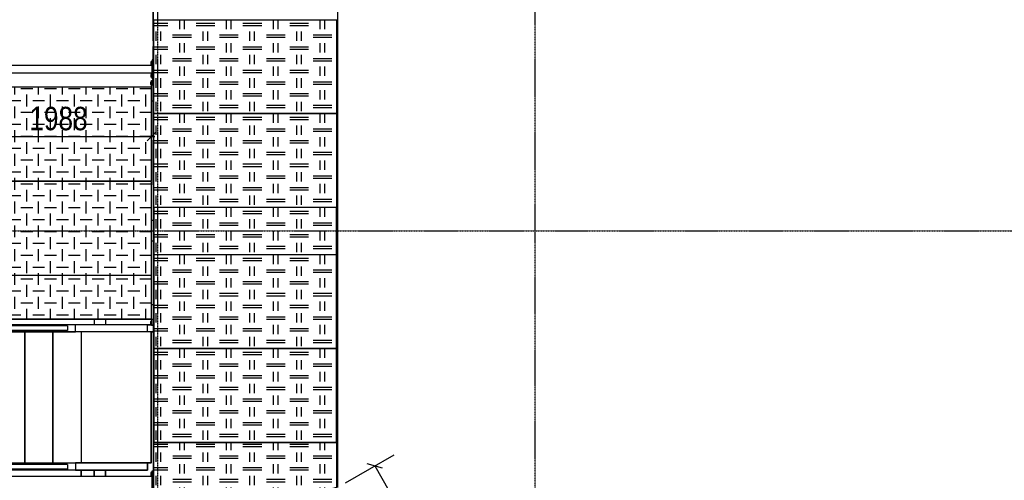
# Model space of a CAD drawing. Header units: millimetres. Extents: x 30 to 60678, y -866 to 36935.
# Tile 7 of 26: x 11799 to 22307, y 16775 to 21689. Entities that reach past the tile are written whole.
import ezdxf

# ---------------------------------------------------------------- set-up
doc = ezdxf.new("R2010")
doc.units = ezdxf.units.MM
doc.linetypes.add('DXK_LINE_DOT3', pattern=[5.9187, 2.979, -0.9799, 0.9799, -0.9799])
doc.styles.add('TXTdo10', font='arial.ttf', dxfattribs={"width": 0.8, "height": 250})
doc.dimstyles.new('R1DO10', dxfattribs={"dimscale": 10, "dimtxt": 25, "dimasz": 9.333333, "dimexe": 4.666667, "dimexo": 30, "dimgap": 0.09, "dimtad": 0, "dimdec": 0, "dimdsep": 46, "dimtxsty": 'TXTdo10', "dimblk1": 'OBLIQUE', "dimblk2": 'OBLIQUE', "dimsah": 1, "dimcen": 0, "dimdle": 3.333333, "dimclrt": 30, "dimadec": 1, "dimazin": 0, "dimtfac": 1, "dimtdec": 1, "dimtofl": 0, "dimtmove": 1, "dimatfit": 3, "dimfxl": 15, "dimtvp": 0.75, "dimtolj": 1, "dimtzin": 0, "dimarcsym": 1})

# ---------------------------------------------------------------- blocks, each defined once
blk = doc.blocks.new('Part-1361 - 1314')
at = {"color": 7}
for p, q in [((14409, 18180), (14409, 18182)), ((14409, 17179), (14409, 17180)), ((14409, 16489), (14409, 16491)), ((14409, 15692), (14409, 15695))]:
    blk.add_line(p, q, dxfattribs=at)
blk = doc.blocks.new('Part-1364 - 1314')
at = {"color": 7}
for p, q in [((14329, 18180), (14329, 18182)), ((14389, 18180), (14389, 18182)), ((14329, 17179), (14329, 17180)), ((14389, 17179), (14389, 17180)), ((14389, 16485), (14389, 16486)), ((14389, 15680), (14389, 15683)), ((14329, 15646), (14329, 15649))]:
    blk.add_line(p, q, dxfattribs=at)
blk = doc.blocks.new('GridLine-2591 - 1314')
at = {"color": 6, "linetype": 'DXK_LINE_DOT3'}
blk.add_line((13274, 2435), (13274, 36435), dxfattribs=at)
blk = doc.blocks.new('Part-1741 - 1314')
at = {"color": 7}
blk.add_line((13164, 18435), (13224, 18435), dxfattribs=at)
blk = doc.blocks.new('Part-1896 - 1314')
at = {"color": 7}
for p, q in [((9154, 16960), (12394, 16960)), ((12394, 16960), (12394, 16885)), ((9154, 16885), (12394, 16885))]:
    blk.add_line(p, q, dxfattribs=at)
blk = doc.blocks.new('Part-1897 - 1314')
at = {"color": 7}
for p, q in [((12394, 18435), (9094, 18435)), ((9094, 18360), (9094, 18435)), ((12394, 18360), (12394, 18435)), ((9154, 18360), (12394, 18360))]:
    blk.add_line(p, q, dxfattribs=at)
blk = doc.blocks.new('GridLine-2592 - 1314')
at = {"color": 6, "linetype": 'DXK_LINE_DOT3'}
blk.add_line((17299, 2435), (17299, 36435), dxfattribs=at)
blk = doc.blocks.new('GridLine-2601 - 1314')
at = {"color": 6, "linetype": 'DXK_LINE_DOT3'}
blk.add_line((8274, 19435), (43899, 19435), dxfattribs=at)
blk = doc.blocks.new('Part-13209 - 1314')
h = blk.add_hatch()
h.set_pattern_fill('', color=136, style=0, pattern_type=0)
h.set_pattern_definition([(90, (15306.5, 16722.5), (-500, 3e-14), [100, -150]), (90, (15556.5, 16847.5), (-500, 3e-14), [100, -150]), (0, (15181.5, 16910), (0, 250), [200, -300]), (0, (15431.5, 16785), (0, 250), [200, -300]), (0, (15181.5, 16885), (0, 250), [200, -300]), (90, (15506.5, 16847.5), (-500, 3e-14), [100, -150]), (90, (15256.5, 16722.5), (-500, 3e-14), [100, -150]), (0, (15431.5, 16760), (0, 250), [200, -300])])
h.paths.add_polyline_path([(13231, 16176), (15181, 16698), (15181, 17179), (13230, 17178)])
at = {"color": 7}
for p, q in [((13230, 17178), (15181, 17179)), ((13231, 16176), (13230, 17178)), ((15181, 17179), (15181, 16698)), ((15181, 16698), (13231, 16176))]:
    blk.add_line(p, q, dxfattribs=at)
blk = doc.blocks.new('Part-13099 - 1314')
at = {"color": 7}
for p, q in [((13164, 18435), (12394, 18435)), ((12394, 18360), (12394, 18435)), ((13164, 18360), (13164, 18435)), ((12454, 18360), (12394, 18360))]:
    blk.add_line(p, q, dxfattribs=at)
blk = doc.blocks.new('Part-12006 - 1314')
at = {"color": 7}
for p, q in [((13324, 19182), (13324, 19185)), ((13324, 18180), (13324, 18182)), ((13324, 17178), (13324, 17180))]:
    blk.add_line(p, q, dxfattribs=at)
blk = doc.blocks.new('Part-12017 - 1314')
at = {"color": 7}
for p, q in [((13224, 22385), (13224, 22385)), ((13224, 21465), (13224, 22385)), ((13324, 21689), (13324, 21691)), ((13224, 20465), (13224, 21405)), ((13324, 20687), (13324, 20689)), ((13224, 19926), (13224, 20405)), ((13324, 19685), (13324, 19687))]:
    blk.add_line(p, q, dxfattribs=at)
blk = doc.blocks.new('Part-12890 - 1314')
at = {"color": 7}
for p, q in [((15131, 21689), (15131, 21690)), ((15131, 20687), (15131, 20689)), ((15131, 19685), (15131, 19687)), ((15131, 19182), (15131, 19185)), ((15131, 18180), (15131, 18182)), ((15131, 17179), (15131, 17180))]:
    blk.add_line(p, q, dxfattribs=at)
blk = doc.blocks.new('Part-13097 - 1314')
at = {"color": 7}
blk.add_line((12154, 16960), (12154, 18360), dxfattribs=at)
blk = doc.blocks.new('Part-13212 - 1314')
h = blk.add_hatch()
h.set_pattern_fill('', color=136, style=0, pattern_type=0)
h.set_pattern_definition([(90, (15306.4, 19207.1), (-500, 3e-14), [100, -150]), (90, (15556.4, 19332.1), (-500, 3e-14), [100, -150]), (0, (15181.4, 19394.62), (0, 250), [200, -300]), (0, (15431.4, 19269.62), (0, 250), [200, -300]), (0, (15181.4, 19369.62), (0, 250), [200, -300]), (90, (15506.4, 19332.1), (-500, 3e-14), [100, -150]), (90, (15256.4, 19207.1), (-500, 3e-14), [100, -150]), (0, (15431.4, 19244.62), (0, 250), [200, -300])])
h.paths.add_polyline_path([(15181, 18182), (15181, 19182), (13230, 19182), (13230, 18182)])
at = {"color": 7}
for p, q in [((13230, 19182), (13230, 18182)), ((15181, 19182), (13230, 19182)), ((15181, 18182), (15181, 19182)), ((13230, 18182), (15181, 18182))]:
    blk.add_line(p, q, dxfattribs=at)
blk = doc.blocks.new('Part-12921 - 1314')
at = {"color": 7}
for p, q in [((13224, 22697), (13224, 16172)), ((13230, 21689), (13230, 21691)), ((13284, 21689), (13284, 21691)), ((13230, 20687), (13230, 20689)), ((13284, 20687), (13284, 20689)), ((13230, 19685), (13230, 19687)), ((13284, 19685), (13284, 19687)), ((13230, 19182), (13230, 19185)), ((13284, 19182), (13284, 19185)), ((13230, 16174), (13230, 18182)), ((13284, 18180), (13284, 18182)), ((13284, 17178), (13284, 17180))]:
    blk.add_line(p, q, dxfattribs=at)
blk = doc.blocks.new('Part-12866 - 1314')
at = {"color": 7}
for p, q in [((15190, 22170), (15190, 16699)), ((15115, 21689), (15115, 21690)), ((15181, 21689), (15181, 21690)), ((15115, 20687), (15115, 20689)), ((15181, 20687), (15181, 20689)), ((15115, 19685), (15115, 19687)), ((15181, 19685), (15181, 19687)), ((15115, 19182), (15115, 19185)), ((15181, 19182), (15181, 19185)), ((15115, 18180), (15115, 18182)), ((15181, 18180), (15181, 18182)), ((15115, 17179), (15115, 17180)), ((15181, 17179), (15181, 17180))]:
    blk.add_line(p, q, dxfattribs=at)
blk = doc.blocks.new('Part-12982 - 1314')
at = {"color": 7}
for p, q in [((13224, 20465), (13224, 20465)), ((13224, 20465), (13224, 20405)), ((13224, 20405), (13224, 20405))]:
    blk.add_line(p, q, dxfattribs=at)
blk = doc.blocks.new('Part-12983 - 1314')
at = {"color": 7}
for p, q in [((13224, 21465), (13224, 21465)), ((13224, 21465), (13224, 21405)), ((13224, 21405), (13224, 21405))]:
    blk.add_line(p, q, dxfattribs=at)
blk = doc.blocks.new('Part-13096 - 1314')
at = {"color": 7}
blk.add_line((11854, 16960), (11854, 18360), dxfattribs=at)
blk = doc.blocks.new('Part-13098 - 1314')
at = {"color": 7}
for p, q in [((12394, 16960), (12394, 16885)), ((12394, 16960), (12454, 16960)), ((13164, 16885), (13164, 16960)), ((12394, 16885), (13164, 16885))]:
    blk.add_line(p, q, dxfattribs=at)
blk = doc.blocks.new('Part-13154 - 1314')
at = {"color": 7}
for p, q in [((13204, 18360), (12454, 18360)), ((12454, 18360), (12454, 16960)), ((13204, 16960), (13204, 18360)), ((12454, 16960), (13204, 16960))]:
    blk.add_line(p, q, dxfattribs=at)
blk = doc.blocks.new('Part-13210 - 1314')
h = blk.add_hatch()
h.set_pattern_fill('', color=136, style=0, pattern_type=0)
h.set_pattern_definition([(90, (15306.36, 19709.53), (-500, 3e-14), [100, -150]), (90, (15556.36, 19834.53), (-500, 3e-14), [100, -150]), (0, (15181.36, 19897.03), (0, 250), [200, -300]), (0, (15431.36, 19772.03), (0, 250), [200, -300]), (0, (15181.36, 19872.03), (0, 250), [200, -300]), (90, (15506.36, 19834.53), (-500, 3e-14), [100, -150]), (90, (15256.36, 19709.53), (-500, 3e-14), [100, -150]), (0, (15431.36, 19747.03), (0, 250), [200, -300])])
h.paths.add_polyline_path([(15181, 19185), (15181, 19685), (13230, 19685), (13230, 19185)])
at = {"color": 7}
for p, q in [((13230, 19685), (13230, 19185)), ((15181, 19685), (13230, 19685)), ((15181, 19185), (15181, 19685)), ((13230, 19185), (15181, 19185))]:
    blk.add_line(p, q, dxfattribs=at)
blk = doc.blocks.new('Part-13211 - 1314')
h = blk.add_hatch()
h.set_pattern_fill('', color=136, style=0, pattern_type=0)
h.set_pattern_definition([(90, (15306.4, 18205.24), (-500, 3e-14), [100, -150]), (90, (15556.4, 18330.24), (-500, 3e-14), [100, -150]), (0, (15181.4, 18392.74), (0, 250), [200, -300]), (0, (15431.4, 18267.74), (0, 250), [200, -300]), (0, (15181.4, 18367.74), (0, 250), [200, -300]), (90, (15506.4, 18330.24), (-500, 3e-14), [100, -150]), (90, (15256.4, 18205.24), (-500, 3e-14), [100, -150]), (0, (15431.4, 18242.74), (0, 250), [200, -300])])
h.paths.add_polyline_path([(15181, 17180), (15181, 18180), (13230, 18180), (13230, 17180)])
at = {"color": 7}
for p, q in [((13230, 18180), (13230, 17180)), ((15181, 18180), (13230, 18180)), ((15181, 17180), (15181, 18180)), ((13230, 17180), (15181, 17180))]:
    blk.add_line(p, q, dxfattribs=at)
blk = doc.blocks.new('Part-13213 - 1314')
h = blk.add_hatch()
h.set_pattern_fill('', color=136, style=0, pattern_type=0)
h.set_pattern_definition([(90, (15306.4, 20713.9), (-500, 3e-14), [100, -150]), (90, (15556.4, 20838.9), (-500, 3e-14), [100, -150]), (0, (15181.4, 20901.42), (0, 250), [200, -300]), (0, (15431.4, 20776.42), (0, 250), [200, -300]), (0, (15181.4, 20876.42), (0, 250), [200, -300]), (90, (15506.4, 20838.9), (-500, 3e-14), [100, -150]), (90, (15256.4, 20713.9), (-500, 3e-14), [100, -150]), (0, (15431.4, 20751.42), (0, 250), [200, -300])])
h.paths.add_polyline_path([(13230, 20689), (15181, 20689), (15181, 21689), (13230, 21689)])
at = {"color": 7}
for p, q in [((13230, 20689), (13230, 21689)), ((13230, 21689), (15181, 21689)), ((15181, 21689), (15181, 20689)), ((15181, 20689), (13230, 20689))]:
    blk.add_line(p, q, dxfattribs=at)
blk = doc.blocks.new('Part-21052 - 1314')
at = {"color": 7}
blk.add_line((15190, 22170), (15190, 16699), dxfattribs=at)
blk = doc.blocks.new('StraightDimension-25705 - 1314')
at = {"color": 174}
for p, q in [((15277, 16749), (15795, 17048)), ((15670, 16906), (15506, 16950)), ((15588, 16928), (18323, 12190))]:
    blk.add_line(p, q, dxfattribs=at)
blk = doc.blocks.new('zw$18')
at = {"color": 7}
for p, q in [((-4088, 13765), (-6985, 13765)), ((-4091, 13807), (-4101, 13807)), ((-4101, 13807), (-4101, 13795)), ((-4091, 13795), (-4101, 13795)), ((-4101, 13795), (-4101, 13783)), ((-4091, 13789), (-4101, 13789)), ((-4101, 13789), (-4101, 13782)), ((-4091, 13783), (-4101, 13783)), ((-4091, 13782), (-4101, 13782)), ((-4101, 13782), (-4101, 13768)), ((-4091, 13768), (-4101, 13768)), ((-4101, 13768), (-4101, 13765)), ((-4091, 13820), (-4091, 13817)), ((-4088, 13820), (-4091, 13820)), ((-4091, 13817), (-4091, 13808)), ((-4091, 13808), (-4091, 13795)), ((-4091, 13800), (-4091, 13797)), ((-4088, 13800), (-4091, 13800)), ((-4091, 13797), (-4091, 13788)), ((-4091, 13795), (-4091, 13783)), ((-4091, 13788), (-4091, 13775)), ((-4091, 13783), (-4091, 13774)), ((-4091, 13775), (-4091, 13765)), ((-4091, 13774), (-4091, 13770)), ((-4088, 13770), (-4091, 13770)), ((-4088, 13825), (-4088, 13765)), ((-4076, 13825), (-4088, 13825)), ((-4088, 13685), (-4088, 13765)), ((-4088, 13685), (-6985, 13685)), ((-4088, 13685), (-6985, 13685)), ((-4088, 13685), (-6037, 13685)), ((-4091, 13669), (-4101, 13669)), ((-4101, 13669), (-4101, 13662)), ((-4091, 13667), (-4101, 13667)), ((-4101, 13667), (-4101, 13655)), ((-4091, 13662), (-4101, 13662)), ((-4101, 13662), (-4101, 13648)), ((-4091, 13680), (-4091, 13677)), ((-4088, 13680), (-4091, 13680)), ((-4091, 13680), (-4091, 13677)), ((-4088, 13680), (-4091, 13680)), ((-4091, 13677), (-4091, 13668)), ((-4091, 13677), (-4091, 13668)), ((-4091, 13668), (-4091, 13655)), ((-4091, 13668), (-4091, 13655)), ((-4088, 13685), (-4088, 13625)), ((-4095, 13588), (-4105, 13588)), ((-4105, 13588), (-4105, 13576)), ((-4095, 13588), (-4105, 13588)), ((-4105, 13588), (-4105, 13576)), ((-4095, 13576), (-4105, 13576)), ((-4105, 13576), (-4105, 13564)), ((-4095, 13576), (-4105, 13576)), ((-4105, 13576), (-4105, 13564)), ((-4095, 13564), (-4105, 13564)), ((-4095, 13564), (-4105, 13564)), ((-4091, 13655), (-4101, 13655)), ((-4101, 13655), (-4101, 13643)), ((-4091, 13648), (-4101, 13648)), ((-4101, 13648), (-4101, 13641)), ((-4091, 13643), (-4101, 13643)), ((-4091, 13641), (-4101, 13641)), ((-4095, 13601), (-4095, 13598)), ((-4092, 13601), (-4095, 13601)), ((-4095, 13601), (-4095, 13598)), ((-4092, 13601), (-4095, 13601)), ((-4095, 13598), (-4095, 13589)), ((-4095, 13598), (-4095, 13589)), ((-4095, 13589), (-4095, 13576)), ((-4095, 13589), (-4095, 13576)), ((-4095, 13576), (-4095, 13564)), ((-4095, 13576), (-4095, 13564)), ((-4095, 13564), (-4095, 13555)), ((-4095, 13564), (-4095, 13555)), ((-4092, 13606), (-4092, 13606)), ((-4092, 13606), (-4076, 13606)), ((-4092, 13535), (-4092, 13606)), ((-4092, 13606), (-4076, 13606)), ((-4091, 13655), (-4091, 13643)), ((-4091, 13655), (-4091, 13643)), ((-4091, 13643), (-4091, 13633)), ((-4091, 13643), (-4091, 13634)), ((-4091, 13634), (-4091, 13630)), ((-4091, 13633), (-4091, 13630)), ((-4088, 13630), (-4091, 13630)), ((-4088, 13630), (-4091, 13630)), ((-4076, 13625), (-4088, 13625)), ((-4076, 13625), (-4088, 13625)), ((-4088, 13625), (-4088, 13625)), ((-4088, 13625), (-4076, 13625)), ((-4076, 13625), (-4088, 13625)), ((-4092, 13535), (-6080, 13535)), ((-4095, 13555), (-4095, 13551)), ((-4095, 13555), (-4095, 13551)), ((-4092, 13551), (-4095, 13551)), ((-4092, 13551), (-4095, 13551)), ((-4092, 12535), (-4092, 13535)), ((-4092, 13535), (-4092, 13535)), ((-4092, 13535), (-4092, 13535)), ((-4092, 13455), (-4092, 13455)), ((-4076, 13386), (-4092, 13386)), ((-4076, 13386), (-4092, 13386)), ((-6080, 12535), (-4092, 12535)), ((-4092, 12530), (-6080, 12530)), ((-5192, 12535), (-5192, 12530)), ((-5142, 12535), (-5142, 12530)), ((-4692, 12535), (-4692, 12530)), ((-4642, 12535), (-4642, 12530)), ((-4192, 12535), (-4192, 12530)), ((-4142, 12535), (-4142, 12530)), ((-4092, 12535), (-4092, 12535)), ((-4092, 11530), (-4092, 12530)), ((-4092, 12530), (-4092, 12530)), ((-4076, 12111), (-4092, 12111)), ((-4076, 12111), (-4092, 12111)), ((-4092, 12040), (-4092, 12040)), ((-4092, 11960), (-4092, 11960)), ((-4076, 11891), (-4092, 11891)), ((-4076, 11891), (-4092, 11891)), ((-6080, 11530), (-4092, 11530)), ((-4092, 11525), (-6080, 11525)), ((-5423, 11530), (-5420, 11525)), ((-5377, 11530), (-5374, 11525)), ((-5192, 11530), (-5192, 11525)), ((-5142, 11530), (-5142, 11525)), ((-4951, 11530), (-4953, 11525)), ((-4905, 11530), (-4908, 11525)), ((-4692, 11530), (-4692, 11525)), ((-4642, 11530), (-4642, 11525)), ((-4429, 11530), (-4426, 11525)), ((-4383, 11530), (-4380, 11525)), ((-4192, 11530), (-4192, 11525)), ((-4142, 11530), (-4142, 11525)), ((-4092, 11530), (-4092, 11530)), ((-4092, 11060), (-4092, 11525)), ((-4092, 11525), (-4092, 11525)), ((-4076, 11211), (-4092, 11211)), ((-4705, 11060), (-8240, 11060)), ((-8240, 11060), (-4705, 11060)), ((-4172, 11060), (-7504, 11060)), ((-6080, 11060), (-4092, 11060)), ((-4705, 11060), (-4705, 11000)), ((-4092, 11060), (-4585, 11060)), ((-4092, 11060), (-4585, 11060)), ((-4585, 11060), (-4585, 11000)), ((-4172, 11060), (-4172, 11060)), ((-4172, 11060), (-4092, 11060)), ((-4172, 11060), (-4172, 11060)), ((-4092, 11060), (-4172, 11060)), ((-4172, 11060), (-4172, 11060)), ((-4172, 11060), (-4172, 11060)), ((-4095, 11033), (-4105, 11033)), ((-4105, 11033), (-4105, 11021)), ((-4095, 11046), (-4095, 11043)), ((-4092, 11046), (-4095, 11046)), ((-4095, 11043), (-4095, 11034)), ((-4095, 11034), (-4095, 11021)), ((-4092, 11060), (-4092, 10991)), ((-4092, 11060), (-4092, 11060)), ((-4092, 11060), (-4092, 11060)), ((-4990, 10990), (-7045, 10990)), ((-4990, 10940), (-7045, 10940)), ((-5381, 11000), (-6124, 11000)), ((-5381, 11000), (-5381, 10990)), ((-5229, 11000), (-5381, 11000)), ((-5381, 10940), (-5381, 10930)), ((-5229, 10930), (-5381, 10930)), ((-5280, 10940), (-5330, 10940)), ((-5330, 10940), (-5330, 10940)), ((-5330, 10940), (-5330, 10940)), ((-5280, 10940), (-5280, 10940)), ((-5280, 10940), (-5280, 10940)), ((-5229, 11000), (-5229, 10990)), ((-5224, 11000), (-5229, 11000)), ((-5229, 10940), (-5229, 10930)), ((-5224, 10930), (-5229, 10930)), ((-4905, 11000), (-5224, 11000)), ((-5224, 11000), (-5224, 10990)), ((-5224, 10940), (-5224, 10930)), ((-4990, 10990), (-4990, 10990)), ((-4990, 10990), (-4990, 10940)), ((-4905, 10925), (-4905, 11000)), ((-4135, 11000), (-4905, 11000)), ((-4905, 10925), (-4905, 11000)), ((-4092, 11000), (-4135, 11000)), ((-4135, 10925), (-4135, 11000)), ((-4095, 11021), (-4105, 11021)), ((-4105, 11021), (-4105, 11009)), ((-4095, 11009), (-4105, 11009)), ((-4095, 11021), (-4095, 11009)), ((-4095, 11009), (-4095, 11000)), ((-4095, 11000), (-4095, 10996)), ((-4092, 10996), (-4095, 10996)), ((-4076, 10991), (-4092, 10991)), ((-4076, 10991), (-4092, 10991)), ((-4905, 10925), (-8145, 10925)), ((-5445, 10925), (-5445, 9525)), ((-5145, 10925), (-5145, 9525)), ((-4135, 10925), (-4905, 10925)), ((-4845, 10925), (-4845, 10925)), ((-4095, 10925), (-4845, 10925)), ((-4845, 10925), (-4845, 9525)), ((-4845, 10925), (-4845, 10226)), ((-4585, 10925), (-4585, 10925)), ((-4075, 10925), (-4095, 10925)), ((-4095, 10925), (-4075, 10925)), ((-4095, 9525), (-4095, 10925)), ((-8145, 9525), (-4905, 9525)), ((-4990, 9510), (-7045, 9510)), ((-4990, 9460), (-7045, 9460)), ((-5381, 9520), (-5381, 9510)), ((-5229, 9520), (-5381, 9520)), ((-5381, 9460), (-5381, 9450)), ((-5280, 9460), (-5330, 9460)), ((-5330, 9460), (-5330, 9460)), ((-5330, 9460), (-5330, 9460)), ((-5280, 9460), (-5280, 9460)), ((-5280, 9460), (-5280, 9460)), ((-5229, 9520), (-5229, 9510)), ((-5224, 9520), (-5229, 9520)), ((-5229, 9460), (-5229, 9450)), ((-5224, 9520), (-5224, 9510)), ((-5224, 9460), (-5224, 9450)), ((-4990, 9510), (-4990, 9510)), ((-4990, 9510), (-4990, 9460)), ((-4905, 9525), (-4905, 9450)), ((-4905, 9525), (-4905, 9450)), ((-4845, 9525), (-4905, 9525)), ((-4095, 9525), (-4845, 9525)), ((-4135, 9525), (-4135, 9450)), ((-4088, 9380), (-6253, 9380)), ((-5381, 9450), (-6124, 9450)), ((-5229, 9450), (-5381, 9450)), ((-5224, 9450), (-5229, 9450)), ((-4905, 9450), (-5224, 9450)), ((-4905, 9450), (-5174, 9450)), ((-4905, 9450), (-4905, 9450)), ((-4905, 9450), (-4905, 9450)), ((-4905, 9450), (-4845, 9450)), ((-4905, 9450), (-4135, 9450)), ((-4845, 9450), (-4845, 9380)), ((-4705, 9450), (-4705, 9380)), ((-4585, 9450), (-4585, 9380)), ((-4091, 9422), (-4101, 9422)), ((-4101, 9422), (-4101, 9410)), ((-4091, 9414), (-4101, 9414)), ((-4101, 9414), (-4101, 9407)), ((-4091, 9410), (-4101, 9410)), ((-4101, 9410), (-4101, 9398)), ((-4091, 9407), (-4101, 9407)), ((-4101, 9407), (-4101, 9393)), ((-4091, 9398), (-4101, 9398)), ((-4091, 9393), (-4101, 9393)), ((-4101, 9393), (-4101, 9386)), ((-4091, 9386), (-4101, 9386)), ((-4091, 9435), (-4091, 9432)), ((-4088, 9435), (-4091, 9435)), ((-4091, 9432), (-4091, 9423)), ((-4091, 9425), (-4091, 9422)), ((-4088, 9425), (-4091, 9425)), ((-4091, 9423), (-4091, 9410)), ((-4091, 9422), (-4091, 9412)), ((-4091, 9412), (-4091, 9400)), ((-4091, 9410), (-4091, 9398)), ((-4091, 9400), (-4091, 9387)), ((-4091, 9398), (-4091, 9389)), ((-4091, 9389), (-4091, 9385)), ((-4091, 9387), (-4091, 9380)), ((-4088, 9385), (-4091, 9385)), ((-4088, 9240), (-4088, 9440)), ((-4088, 9440), (-4076, 9440)), ((-4088, 9300), (-4088, 9380))]:
    blk.add_line(p, q, dxfattribs=at)
blk = doc.blocks.new('_Oblique')
at = {"color": 0, "linetype": 'ByBlock', "lineweight": -2}
blk.add_line((-0.5, -0.5), (0.5, 0.5), dxfattribs=at)
blk = doc.blocks.new('*D4150')
at = {"color": 0, "lineweight": -2}
for p, q in [((11186, 20442), (13241, 20442)), ((11219, 20344), (11219, 20395)), ((13207, 20344), (13207, 20395))]:
    blk.add_line(p, q, dxfattribs=at)
at = {"layer": 'Defpoints', "color": 0}
for p in [(11219, 20644), (13207, 20644), (13207, 20442)]:
    blk.add_point(p, dxfattribs=at)
at = {"color": 0, "lineweight": -2, "xscale": 93.33333333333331, "yscale": 93.33333333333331, "zscale": 93.33333333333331, "rotation": 180}
blk.add_blockref('_Oblique', (11219, 20442), dxfattribs=at)
at = {"color": 0, "lineweight": -2, "xscale": 93.33333333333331, "yscale": 93.33333333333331, "zscale": 93.33333333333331}
blk.add_blockref('_Oblique', (13207, 20442), dxfattribs=at)
at = {"color": 30, "insert": (12213, 20633), "char_height": 250, "attachment_point": 5, "style": 'TXTdo10'}
blk.add_mtext('\\A1;1988', dxfattribs=at)

msp = doc.modelspace()

# ---------------------------------------------------------------- hatches: boundary and pattern name
h = msp.add_hatch()
h.set_pattern_fill('CHECKERED', color=136, scale=5)
h.set_pattern_definition([(0, (0, 0), (127, 127), [127, -127]), (90, (63.5, 63.5), (-127, 127), [127, -127])])
h.paths.add_polyline_path([(11219.5, 19969.8), (11219.5, 20969.8), (13207.5, 20969.8), (13207.5, 20889.8), (13207.5, 20820.8), (13207.5, 20820.8), (13207.5, 19969.8), (13157.5, 19969.8), (13107.5, 19969.8), (12657.5, 19969.8), (12607.5, 19969.8), (12157.5, 19969.8), (12107.5, 19969.8), (11657.5, 19969.8), (11607.5, 19969.8), (11304.5, 19969.8), (11224.5, 19969.8)])
h.paths.add_polyline_path([(11829.8, 20701.8), (11829.8, 20318.9), (12536.3, 20318.9), (12536.3, 20701.8)], flags=24)
h.paths.add_polyline_path([(13207.5, 19434.6), (13207.5, 19474.8), (13207.5, 19545.8), (13207.5, 19545.9), (13207.5, 19964.8), (13157.5, 19964.8), (13107.5, 19964.8), (12657.5, 19964.8), (12607.5, 19964.8), (12157.5, 19964.8), (12107.5, 19964.8), (11657.5, 19964.8), (11607.5, 19964.8), (11304.5, 19964.8), (11224.5, 19964.8), (11219.5, 19964.8), (11219.5, 19434.6)])
h.paths.add_polyline_path([(11219.5, 19434.6), (13207.5, 19434.6), (13207.5, 19394.8), (13207.5, 19325.8), (13207.5, 19325.8), (13207.5, 18964.8), (13157.5, 18964.8), (13107.5, 18964.8), (12916.3, 18964.8), (12870.6, 18964.8), (12657.5, 18964.8), (12607.5, 18964.8), (12394.3, 18964.8), (12348.6, 18964.8), (12157.5, 18964.8), (12107.5, 18964.8), (11922.3, 18964.8), (11876.6, 18964.8), (11657.5, 18964.8), (11607.5, 18964.8), (11461.9, 18964.8), (11418.8, 18964.8), (11304.5, 18964.8), (11224.5, 18964.8), (11219.5, 18964.8), (11219.5, 18964.8)])
h.paths.add_polyline_path([(12714.3, 18494.8), (12714.3, 18494.6), (12714.3, 18494.5), (12714.3, 18494.5), (13207.4, 18494.5), (13207.4, 18494.5), (13207.4, 18494.6), (13207.4, 18494.8), (13207.4, 18494.8), (13207.5, 18494.8), (13207.5, 18645.8), (13207.5, 18959.8), (13157.5, 18959.8), (13107.5, 18959.8), (12919, 18959.8), (12873.4, 18959.8), (12657.5, 18959.8), (12607.5, 18959.8), (12391.5, 18959.8), (12345.9, 18959.8), (12157.5, 18959.8), (12107.5, 18959.8), (11925, 18959.8), (11879.4, 18959.8), (11657.5, 18959.8), (11607.5, 18959.8), (11459.9, 18959.8), (11416.8, 18959.8), (11304.5, 18959.8), (11224.5, 18959.8), (11219.5, 18959.8), (11219.5, 18634.5), (11219.5, 18574.8), (11219.5, 18494.8), (12594.3, 18494.8), (12594.3, 18494.8)])
h = msp.add_hatch()
h.set_pattern_fill('', color=136, style=0, pattern_type=0)
h.set_pattern_definition([(90, (15306.4, 19712.05), (-500, 3e-14), [100, -150]), (90, (15556.4, 19837.05), (-500, 3e-14), [100, -150]), (0, (15181.4, 19899.55), (0, 250), [200, -300]), (0, (15431.4, 19774.55), (0, 250), [200, -300]), (0, (15181.4, 19874.55), (0, 250), [200, -300]), (90, (15506.4, 19837.05), (-500, 3e-14), [100, -150]), (90, (15256.4, 19712.05), (-500, 3e-14), [100, -150]), (0, (15431.4, 19749.55), (0, 250), [200, -300])])
h.paths.add_polyline_path([(13230.4, 19687), (15181.4, 19687), (15181.4, 20687), (13230.4, 20687)])

# ---------------------------------------------------------------- linework, layer by layer
at = {"color": 7}
for p, q in [((13230.4, 19687), (13230.4, 20687)), ((13230.4, 20687), (15181.4, 20687)), ((15181.4, 20687), (15181.4, 19687)), ((15181.4, 19687), (13230.4, 19687)), ((9059.3, 18494.6), (12594.3, 18494.6)), ((12714.3, 18494.6), (13224.4, 18494.6)), ((13204.3, 18359.6), (13224.4, 18359.6)), ((12454.3, 16814.8), (12454.3, 16884.6)), ((12594.3, 16814.8), (12594.3, 16884.6)), ((12714.3, 16814.8), (12714.3, 16884.6))]:
    msp.add_line(p, q, dxfattribs=at)

# ---------------------------------------------------------------- block references
for name, p in [('GridLine-2591 - 1314', (0, 0)), ('GridLine-2592 - 1314', (0, 0)), ('Part-21052 - 1314', (0, 0)), ('zw$18', (17299.3, 7434.6)), ('Part-12921 - 1314', (0, 0)), ('Part-12017 - 1314', (0, 0)), ('Part-12866 - 1314', (0, 0)), ('Part-12890 - 1314', (0, 0)), ('Part-13213 - 1314', (0, 0)), ('Part-12983 - 1314', (0, 0)), ('Part-12982 - 1314', (0, 0)), ('GridLine-2601 - 1314', (0, 0)), ('Part-13210 - 1314', (0, 0)), ('Part-13212 - 1314', (0, 0)), ('Part-12006 - 1314', (0, 0)), ('Part-1897 - 1314', (0, 0)), ('Part-13099 - 1314', (0, 0)), ('Part-1741 - 1314', (0, 0)), ('Part-13096 - 1314', (0, 0)), ('Part-13097 - 1314', (0, 0)), ('Part-13154 - 1314', (0, 0)), ('Part-13211 - 1314', (0, 0)), ('Part-1364 - 1314', (0, 0)), ('Part-1361 - 1314', (0, 0)), ('Part-13209 - 1314', (0, 0)), ('StraightDimension-25705 - 1314', (0, 0)), ('Part-1896 - 1314', (0, 0)), ('Part-13098 - 1314', (0, 0))]:
    msp.add_blockref(name, p)

# ---------------------------------------------------------------- dimensions: what is measured, and where the dimension line sits
dim = msp.add_linear_dim(base=(13207.5, 20441.8), p1=(11219.5, 20643.9), p2=(13207.5, 20643.9), dimstyle='R1DO10')
dim.commit()
dim.dimension.update_dxf_attribs({"geometry": '*D4150', "text_midpoint": (12213.5, 20633.2)})

doc.saveas('drawing.dxf')
